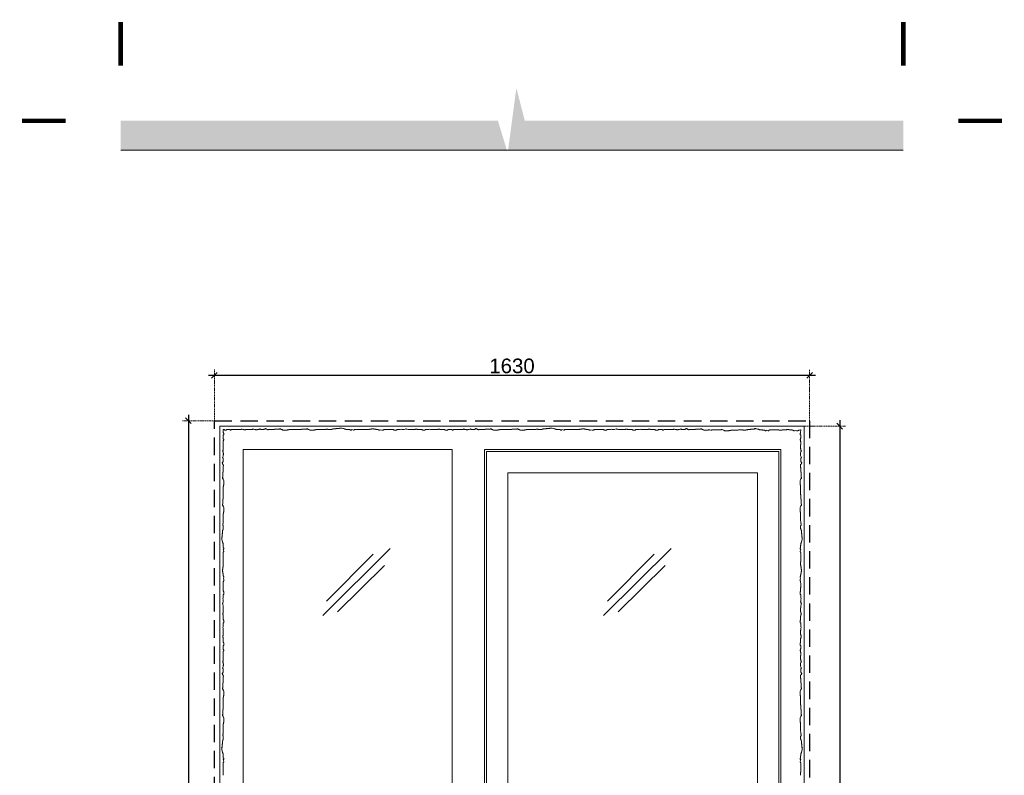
# Model space of a CAD drawing. Header units: millimetres. Extents: x 3652085 to 3778338, y -303702 to -273644.
# Tile 223 of 256: x 3695737 to 3698433, y -285897 to -283829. Entities that reach past the tile are written whole.
import ezdxf

# ---------------------------------------------------------------- set-up
doc = ezdxf.new("R2010")
doc.units = ezdxf.units.MM
doc.header["$PDMODE"] = 34
doc.linetypes.add('HIDDEN2', pattern=[4.7625, 3.175, -1.5875])
for name, color, linetype, lineweight in [('021 Various', 7, 'Continuous', 5), ('DIM-03    (HAUSART)', 111, 'Continuous', 5), ('FLOOR-LAYER (HAUSART)', 252, 'Continuous', 5), ('SLAB    (HAUSART)_Pen_No__2', 8, 'Continuous', 15), ('SYMBOL-DETAIL    (HAUSART)', 2, 'Continuous', 5)]:
    doc.layers.add(name, color=color, linetype=linetype, lineweight=lineweight)
doc.layers.add('RI-PROFILE', color=7, linetype='Continuous')
doc.styles.add('1-20 Eng HA', font='arial.ttf', dxfattribs={"height": 40})
doc.dimstyles.new('1-20 Eng HA', dxfattribs={"dimtxt": 40, "dimasz": 16, "dimexe": 16, "dimexo": 5, "dimgap": 5, "dimtad": 1, "dimdec": 0, "dimlfac": -1, "dimzin": 0, "dimdsep": 46, "dimtxsty": '1-20 Eng HA', "dimblk": 'OBLIQUE', "dimcen": 0.09, "dimdle": 16, "dimclrd": 256, "dimclre": 256, "dimclrt": 256, "dimadec": 0, "dimazin": 0, "dimtfac": 1, "dimtdec": 0, "dimtofl": 0, "dimtmove": 0, "dimatfit": 3, "dimldrblk": 'OBLIQUE', "dimfxl": 1, "dimtolj": 1, "dimtzin": 0, "dimlwe": 0, "dimarcsym": 0})

# ---------------------------------------------------------------- blocks, each defined once
blk = doc.blocks.new('_Oblique')
at = {"color": 0, "linetype": 'ByBlock', "lineweight": -2}
blk.add_line((-0.5, -0.5), (0.5, 0.5), dxfattribs=at)
blk = doc.blocks.new('*D474')
at = {"layer": 'Defpoints', "color": 0, "lineweight": 0, "transparency": 16777216}
for p in [(3696285.6, -284926.4), (3696198.4, -287306.4), (3696299.6, -287306.4)]:
    blk.add_point(p, dxfattribs=at)
at = {"layer": 'DIM-03    (HAUSART)', "linetype": 'HIDDEN2', "lineweight": 0, "transparency": 16777216}
for p, q in [((3696280.6, -284926.4), (3696182.4, -284926.4)), ((3696294.6, -287306.4), (3696182.4, -287306.4))]:
    blk.add_line(p, q, dxfattribs=at)
at = {"layer": 'DIM-03    (HAUSART)', "lineweight": -2, "transparency": 16777216}
blk.add_line((3696198.4, -284910.4), (3696198.4, -287322.4), dxfattribs=at)
at = {"layer": 'DIM-03    (HAUSART)', "lineweight": -2, "transparency": 16777216, "xscale": 16, "yscale": 16, "zscale": 16}
for p, rotation in [((3696198.4, -284926.4), 90), ((3696198.4, -287306.4), 270)]:
    blk.add_blockref('_Oblique', p, dxfattribs=dict(at, rotation=rotation))
at = {"layer": 'DIM-03    (HAUSART)', "lineweight": 0, "transparency": 16777216, "insert": (3696172.9, -286116.4), "char_height": 40, "attachment_point": 5, "rotation": 90, "style": '1-20 Eng HA'}
blk.add_mtext('\\A1;2380', dxfattribs=at)
blk = doc.blocks.new('*D475')
at = {"layer": 'Defpoints', "color": 0, "lineweight": 0, "transparency": 16777216}
for p in [(3697899.6, -284802.1), (3696269.6, -284950.5), (3697899.6, -284971.5)]:
    blk.add_point(p, dxfattribs=at)
at = {"layer": 'DIM-03    (HAUSART)', "linetype": 'HIDDEN2', "lineweight": 0, "transparency": 16777216}
for p, q in [((3696269.6, -284945.5), (3696269.6, -284786.1)), ((3697899.6, -284966.5), (3697899.6, -284786.1))]:
    blk.add_line(p, q, dxfattribs=at)
at = {"layer": 'DIM-03    (HAUSART)', "lineweight": -2, "transparency": 16777216}
blk.add_line((3696253.6, -284802.1), (3697915.6, -284802.1), dxfattribs=at)
at = {"layer": 'DIM-03    (HAUSART)', "lineweight": -2, "transparency": 16777216, "xscale": 16, "yscale": 16, "zscale": 16, "rotation": 180}
blk.add_blockref('_Oblique', (3696269.6, -284802.1), dxfattribs=at)
at = {"layer": 'DIM-03    (HAUSART)', "lineweight": -2, "transparency": 16777216, "xscale": 16, "yscale": 16, "zscale": 16}
blk.add_blockref('_Oblique', (3697899.6, -284802.1), dxfattribs=at)
at = {"layer": 'DIM-03    (HAUSART)', "lineweight": 0, "transparency": 16777216, "insert": (3697084.6, -284776.7), "char_height": 40, "attachment_point": 5, "style": '1-20 Eng HA'}
blk.add_mtext('\\A1;1630', dxfattribs=at)
blk = doc.blocks.new('*D476')
at = {"layer": 'Defpoints', "color": 0, "lineweight": 0, "transparency": 16777216}
for p in [(3697843.7, -284941.4, 14393.7), (3697831.6, -287221.4), (3697982, -287221.4)]:
    blk.add_point(p, dxfattribs=at)
at = {"layer": 'DIM-03    (HAUSART)', "lineweight": -2, "transparency": 16777216}
blk.add_line((3697982, -284925.4), (3697982, -287237.4), dxfattribs=at)
at = {"layer": 'DIM-03    (HAUSART)', "linetype": 'HIDDEN2', "lineweight": 0, "transparency": 16777216}
for p, q in [((3697848.7, -284941.4), (3697998, -284941.4)), ((3697836.6, -287221.4), (3697998, -287221.4))]:
    blk.add_line(p, q, dxfattribs=at)
at = {"layer": 'DIM-03    (HAUSART)', "lineweight": -2, "transparency": 16777216, "xscale": 16, "yscale": 16, "zscale": 16}
for p, rotation in [((3697982, -284941.4), 90), ((3697982, -287221.4), 270)]:
    blk.add_blockref('_Oblique', p, dxfattribs=dict(at, rotation=rotation))
at = {"layer": 'DIM-03    (HAUSART)', "lineweight": 0, "transparency": 16777216, "insert": (3697956.6, -286081.4), "char_height": 40, "attachment_point": 5, "rotation": 90, "style": '1-20 Eng HA'}
blk.add_mtext('\\A1;2280', dxfattribs=at)

msp = doc.modelspace()

# ---------------------------------------------------------------- hatches: boundary and pattern name
at = {"layer": 'SLAB    (HAUSART)_Pen_No__2', "lineweight": 15}
h = msp.add_hatch(dxfattribs=at)
h.set_pattern_fill('AR-CONC', color=0, scale=0.4)
h.set_pattern_definition([(50, (68526.557, -23386.6), (72.8738676, -6.3756342), [7.62, -83.82]), (355, (68526.56, -23386.6), (-14.0973686, 76.4227381), [6.096, -67.0562337]), (100.4514447, (68532.63, -23387.13), (58.7764988, 70.0471008), [6.4760035, -71.2360978]), (46.1842, (68526.56, -23366.28), (108.4316164, -16.8169312), [11.43, -125.73]), (96.6355576, (68535.59, -23367.68), (94.9616536, 98.9704498), [9.7140093, -106.8542433]), (351.184151, (68526.56, -23366.28), (94.9616536, 98.97045), [9.1439868, -100.5838928]), (21, (68536.717, -23371.36), (60.6457565, -40.9060793), [7.62, -83.82]), (326, (68536.72, -23371.36), (24.7208113, 73.6751864), [6.096, -67.056]), (71.451445, (68541.77, -23374.77), (85.3665677, 32.7691076), [6.4760035, -71.235975]), (37.5, (68526.557, -23386.602), (1.2354413, 33.82201555), [0, -66.2432, 0, -68.072, 0, -67.31]), (7.5, (68526.557, -23386.6), (26.727865, 40.07222993), [0, -38.8112, 0, -64.7192, 0, -25.654]), (327.5, (68503.9, -23386.602), (54.23623807, -2.2914976), [0, -25.4, 0, -79.248, 0, -105.156]), (317.5, (68493.74, -23386.6), (59.25167255, 10.1705964), [0, -33.02, 0, -52.6288, 0, -74.676])])
h.paths.add_polyline_path([(3697119.7, -284105.4), (3697096.5, -284015.8), (3697073.8, -284186.4), (3698156.1, -284186.4), (3698156.1, -284105.4)])
h.paths.add_polyline_path([(3697046, -284105.4), (3696013, -284105.4), (3696013, -284186.4), (3697070.6, -284186.4)])

# ---------------------------------------------------------------- linework, layer by layer
at = {"color": 4, "lineweight": 0, "elevation": -199689.4}
for points in [[(3696751.2, -285276.4), (3696566.6, -285460)], [(3697520.2, -285276.4), (3697335.5, -285460)], [(3696704.8, -285292.2), (3696577, -285420.1)], [(3697473.8, -285292.2), (3697345.9, -285420.1)], [(3696735.1, -285322.7), (3696606.5, -285449.8)], [(3697504.1, -285322.7), (3697375.5, -285449.8)]]:
    msp.add_lwpolyline(points, dxfattribs=at)
at = {"layer": '021 Various', "elevation": -810874.6}
for points in [[(3696294.1, -285897.2), (3696294.1, -285888.5), (3696293.3, -285888.5), (3696293.3, -285863.2), (3696294.1, -285863.2), (3696294.1, -285861.6), (3696294.9, -285860.9), (3696295.7, -285860.9), (3696295.7, -285859.3), (3696294.4, -285857.3), (3696294.1, -285853.6), (3696295.7, -285853.7), (3696295.7, -285851.4), (3696294.9, -285850.6), (3696294.9, -285849.8), (3696294.1, -285849), (3696294.1, -285844.3), (3696293.3, -285843.5), (3696293.3, -285838.7), (3696292.5, -285837.9), (3696292.5, -285835.6), (3696291.8, -285834.8), (3696291.8, -285834), (3696291, -285830.8), (3696291, -285830), (3696290.2, -285827.7), (3696290.2, -285825.3), (3696289.6, -285824.5), (3696289.6, -285822.1), (3696289.4, -285822.1), (3696291, -285820.5), (3696291, -285811.8), (3696291.8, -285811.1), (3696291.8, -285803.2), (3696292.5, -285802.4), (3696292.5, -285800), (3696293.3, -285800), (3696293.3, -285798.4), (3696294.1, -285797.6), (3696294.1, -285790.5), (3696293.3, -285789.7), (3696293.3, -285788.9), (3696292.5, -285788.1), (3696292.5, -285784.2), (3696293.3, -285783.4), (3696293.3, -285777.9), (3696294.1, -285776.3), (3696294.1, -285757.7), (3696294.1, -285756.5), (3696294.9, -285756.5), (3696294.9, -285752.6), (3696295.7, -285751.8), (3696295.7, -285739.9), (3696294.9, -285738.3), (3696294.1, -285737.6), (3696294.1, -285736.8), (3696293.3, -285735.2), (3696291.8, -285733.6), (3696291.8, -285731.2), (3696292.5, -285730.4), (3696292.5, -285719.4), (3696292.5, -285717), (3696293.3, -285717), (3696293.3, -285710.4), (3696293.3, -285705.4), (3696294.1, -285704.6), (3696294.1, -285703.3), (3696294.1, -285702.2), (3696294.1, -285701.9), (3696294.1, -285684.7), (3696294.1, -285683.5), (3696294.9, -285683.5), (3696294.9, -285679.5), (3696295.7, -285678.8), (3696295.7, -285666.9), (3696294.9, -285665.3), (3696294.1, -285664.5), (3696294.1, -285663.7), (3696293.3, -285662.2), (3696291.8, -285660.6), (3696291.8, -285658.2), (3696292.5, -285657.4), (3696292.5, -285644), (3696293.3, -285644), (3696293.3, -285632.1), (3696294.1, -285631.3), (3696294.1, -285626.6), (3696294.9, -285626.6), (3696294.9, -285625), (3696294.1, -285625), (3696294.1, -285623.4), (3696291.8, -285621.1), (3696291.8, -285619.5), (3696291, -285619.5), (3696291, -285617.9), (3696292.5, -285617.9), (3696292.5, -285615.5), (3696293.3, -285614.7), (3696293.3, -285606), (3696292.5, -285605.2), (3696292.5, -285604.5), (3696291.8, -285603.7), (3696292.5, -285602.9), (3696292.5, -285602.1), (3696293.3, -285600.5), (3696294.1, -285598.1), (3696294.1, -285596.5), (3696294.9, -285595.8), (3696294.9, -285592.6), (3696294.1, -285591.8), (3696294.1, -285590.2), (3696293.3, -285588.6), (3696292.5, -285587.1), (3696292.5, -285585.5), (3696291.8, -285585.5), (3696292.5, -285584.7), (3696293.3, -285583.9), (3696293.3, -285580), (3696294.1, -285579.2), (3696294.1, -285568.9), (3696293.3, -285568.9), (3696293.3, -285561), (3696294.1, -285560.2), (3696294.1, -285557.8), (3696294.9, -285557), (3696294.9, -285556.2), (3696295.7, -285556.2), (3696295.7, -285554.7), (3696294.9, -285553.9), (3696294.1, -285553.1), (3696294.1, -285550.7), (3696293.3, -285549.9), (3696293.3, -285542.8), (3696294.1, -285542), (3696294.9, -285542), (3696295.7, -285541.2), (3696295.7, -285540.4), (3696295.8, -285540.4), (3696295.7, -285537.3), (3696295.7, -285534.9), (3696294.9, -285534.1), (3696294.9, -285533.3), (3696294.1, -285532.5), (3696294.1, -285523.8), (3696293.3, -285523), (3696293.3, -285519.9), (3696292.5, -285519.1), (3696292.5, -285515.1), (3696293.3, -285514.3), (3696293.3, -285512), (3696294.1, -285511.2), (3696294.1, -285500.9), (3696293.3, -285500.1), (3696293.3, -285494.6), (3696292.5, -285492.2), (3696293.3, -285490.1), (3696293.3, -285481), (3696294.1, -285480.2), (3696294.9, -285480.2), (3696295.7, -285479.4), (3696295.7, -285478.6), (3696295.8, -285478.5), (3696295.7, -285475.4), (3696295.7, -285473.1), (3696294.9, -285472.3), (3696294.9, -285471.5), (3696294.1, -285470.7), (3696294.1, -285462), (3696293.3, -285461.2), (3696293.3, -285458), (3696292.5, -285457.2), (3696292.5, -285453.3), (3696293.3, -285452.5), (3696293.3, -285450.1), (3696294.1, -285449.3), (3696294.1, -285439.1), (3696293.3, -285438.3), (3696293.3, -285432.7), (3696292.5, -285430.4), (3696292.5, -285428), (3696292.1, -285427.2), (3696294.1, -285422.6), (3696293.3, -285421.8), (3696293.3, -285416.3), (3696292.5, -285413.9), (3696293.3, -285411.8), (3696293.3, -285402.6), (3696294.1, -285401.8), (3696294.9, -285401.8), (3696295.7, -285401), (3696295.7, -285400.3), (3696295.8, -285397.1), (3696295.7, -285397.1), (3696295.7, -285394.7), (3696294.9, -285393.9), (3696294.9, -285393.1), (3696294.9, -285393.1), (3696294.1, -285392.4), (3696294.1, -285383.7), (3696293.3, -285382.9), (3696293.3, -285372), (3696294.1, -285368.8), (3696294.1, -285367.2), (3696294.9, -285366.4), (3696294.9, -285365.6), (3696295.7, -285364.8), (3696295.7, -285363.3), (3696295.5, -285360.8), (3696294.8, -285357.3), (3696295.7, -285355.4), (3696295.7, -285353.8), (3696294.9, -285353), (3696294.9, -285351.4), (3696294.1, -285351.4), (3696294.1, -285349), (3696293.3, -285348.2), (3696293.3, -285345.1), (3696292.5, -285344.3), (3696292.5, -285340.3), (3696291.8, -285339.6), (3696291.8, -285334), (3696292.5, -285333.2), (3696292.5, -285327.7), (3696293.3, -285326.9), (3696293.3, -285322.2), (3696294.1, -285321.4), (3696294.1, -285312.7), (3696293.3, -285312.7), (3696293.3, -285287.4), (3696294.1, -285287.4), (3696294.1, -285285.8), (3696294.9, -285285), (3696295.7, -285285), (3696295.7, -285283.4), (3696294.4, -285281.5), (3696294.1, -285277.7), (3696295.7, -285277.9), (3696295.7, -285275.5), (3696294.9, -285274.7), (3696294.9, -285274), (3696294.1, -285273.2), (3696294.1, -285268.4), (3696293.3, -285267.6), (3696293.3, -285262.9), (3696292.5, -285262.1), (3696292.5, -285259.7), (3696291.8, -285258.9), (3696291.8, -285258.1), (3696291, -285255), (3696291, -285254.2), (3696290.2, -285251.8), (3696290.2, -285249.4), (3696289.6, -285248.7), (3696289.6, -285246.3), (3696290.2, -285246.3), (3696290.2, -285245.5), (3696291, -285244.7), (3696291, -285236), (3696291.8, -285235.2), (3696291.8, -285227.3), (3696292.5, -285226.5), (3696292.5, -285224.2), (3696293.3, -285224.2), (3696293.3, -285222.6), (3696294.1, -285221.8), (3696294.1, -285214.7), (3696293.3, -285213.9), (3696293.3, -285213.1), (3696292.5, -285212.3), (3696292.5, -285208.3), (3696293.3, -285207.6), (3696293.3, -285202), (3696294.1, -285200.4), (3696294.1, -285181.9), (3696294.1, -285180.7), (3696294.9, -285180.7), (3696294.9, -285176.7), (3696295.7, -285175.9), (3696295.7, -285164.1), (3696294.9, -285162.5), (3696294.1, -285161.7), (3696294.1, -285160.9), (3696293.3, -285159.3), (3696291.8, -285157.8), (3696291.8, -285155.4), (3696292.5, -285154.6), (3696292.5, -285141.2), (3696293.3, -285141.2), (3696293.3, -285133.8), (3696293.3, -285129.3), (3696294.1, -285128.5), (3696294.1, -285126.6), (3696294.1, -285126), (3696294.1, -285108.1), (3696294.1, -285106.9), (3696294.9, -285106.9), (3696294.9, -285102.9), (3696295.7, -285102.1), (3696295.7, -285090.3), (3696294.9, -285088.7), (3696294.1, -285087.9), (3696294.1, -285087.1), (3696293.3, -285085.5), (3696291.8, -285084), (3696291.8, -285081.6), (3696292.5, -285080.8), (3696292.5, -285070.6), (3696292.5, -285067.4), (3696293.3, -285067.4), (3696293.3, -285055.5), (3696294.1, -285054.7), (3696294.1, -285050), (3696294.9, -285050), (3696294.9, -285048.4), (3696294.1, -285048.4), (3696294.1, -285046.8), (3696291.8, -285044.4), (3696291.8, -285042.9), (3696291, -285042.9), (3696291, -285041.3), (3696292.5, -285041.3), (3696292.5, -285038.9), (3696293.3, -285038.1), (3696293.3, -285029.4), (3696292.5, -285028.6), (3696292.5, -285027.8), (3696291.8, -285027.1), (3696292.5, -285026.3), (3696292.5, -285025.5), (3696293.3, -285023.9), (3696294.1, -285021.5), (3696294.1, -285019.9), (3696294.9, -285019.1), (3696294.9, -285016), (3696294.1, -285015.2), (3696294.1, -285013.6), (3696293.3, -285012), (3696292.5, -285010.5), (3696292.5, -285008.9), (3696291.8, -285008.9), (3696292.5, -285008.1), (3696293.3, -285007.3), (3696293.3, -285003.3), (3696294.1, -285002.5), (3696294.1, -284992.3), (3696293.3, -284992.3), (3696293.3, -284984.4), (3696294.1, -284983.6), (3696294.1, -284981.2), (3696294.9, -284980.4), (3696294.9, -284979.6), (3696295.7, -284979.6), (3696295.7, -284978), (3696294.9, -284977.3), (3696294.1, -284976.5), (3696294.1, -284974.1), (3696293.3, -284973.3), (3696293.3, -284966.2), (3696294.1, -284965.4), (3696294.9, -284965.4), (3696295.7, -284964.6), (3696295.7, -284963.8), (3696295.7, -284961.4), (3696294.9, -284960.7), (3696294.9, -284959.9), (3696294.1, -284959.1), (3696293.9, -284951.9), (3696293.9, -284951), (3696296.1, -284951), (3696296.9, -284951.8), (3696297.7, -284951.8), (3696298.5, -284952.6), (3696300.9, -284952.6), (3696301.7, -284952.6), (3696302.5, -284951.8), (3696302.5, -284951), (3696303.3, -284950.3), (3696306.5, -284950.3)], [(3696304.9, -284950.3), (3696308.7, -284950.3), (3696309.5, -284951), (3696311.9, -284951), (3696312.7, -284951.8), (3696313.5, -284952.6), (3696315.1, -284952.6), (3696315.1, -284951.8), (3696315.9, -284951.8), (3696316.7, -284951), (3696319, -284951), (3696319.8, -284950.3), (3696327.7, -284950.3), (3696327.7, -284951), (3696338, -284951), (3696338.8, -284950.3), (3696342.7, -284950.3), (3696343.5, -284949.5), (3696344.3, -284948.7), (3696344.3, -284949.5), (3696345.9, -284949.5), (3696347.5, -284950.3), (3696349.1, -284951), (3696350.6, -284951), (3696351.4, -284951.8), (3696354.6, -284951.8), (3696355.4, -284951), (3696357, -284951), (3696359.3, -284950.3)], [(3696359.3, -284950.3), (3696359.3, -284950.3), (3696359.3, -284951), (3696369.6, -284951), (3696370.4, -284950.3), (3696374.4, -284950.3), (3696375.1, -284949.5), (3696375.9, -284948.7), (3696375.9, -284949.5), (3696377.5, -284949.5), (3696379.1, -284950.3), (3696380.7, -284951), (3696382.3, -284951), (3696383, -284951.8), (3696386.2, -284951.8), (3696387, -284951), (3696388.6, -284951), (3696391, -284950.3), (3696392.5, -284949.5), (3696393.3, -284949.5), (3696394.1, -284948.7), (3696394.9, -284949.5), (3696395.7, -284949.5), (3696396.5, -284950.3), (3696405.2, -284950.3), (3696406, -284949.5), (3696408.3, -284949.5), (3696408.3, -284947.9), (3696409.9, -284947.9), (3696409.9, -284948.7), (3696411.5, -284948.7), (3696413.9, -284951), (3696415.5, -284951), (3696415.5, -284951.8), (3696417, -284951.8), (3696417, -284951), (3696421.8, -284951), (3696422.6, -284950.3), (3696434.4, -284950.3), (3696434.4, -284949.5), (3696447.9, -284949.5), (3696448.7, -284948.7), (3696451, -284948.7), (3696452.6, -284950.3), (3696454.2, -284951), (3696455, -284951), (3696455.8, -284951.8), (3696457.3, -284952.6), (3696469.2, -284952.6), (3696470, -284951.8), (3696473.9, -284951.8), (3696473.9, -284951), (3696475.2, -284951), (3696493.1, -284951), (3696493.7, -284951), (3696495.6, -284951), (3696496.4, -284950.3), (3696500.8, -284950.3), (3696508.2, -284950.3), (3696508.2, -284949.5), (3696521.7, -284949.5), (3696522.5, -284948.7), (3696524.8, -284948.7), (3696526.4, -284950.3), (3696528, -284951), (3696528.8, -284951), (3696529.6, -284951.8), (3696531.1, -284952.6), (3696543, -284952.6), (3696543.8, -284951.8), (3696547.7, -284951.8), (3696547.7, -284951), (3696549, -284951), (3696567.5, -284951), (3696569.1, -284950.3), (3696574.6, -284950.3), (3696575.4, -284949.5), (3696579.4, -284949.5), (3696580.2, -284950.3), (3696580.9, -284950.3), (3696581.7, -284951), (3696588.8, -284951), (3696589.6, -284950.3), (3696591.2, -284950.3), (3696591.2, -284949.5), (3696593.6, -284949.5), (3696594.4, -284948.7), (3696602.3, -284948.7), (3696603.1, -284947.9), (3696611.8, -284947.9), (3696612.6, -284947.1), (3696613.4, -284947.1), (3696613.4, -284946.5), (3696615.7, -284946.5), (3696616.5, -284947.1), (3696618.9, -284947.1), (3696621.3, -284947.9), (3696622, -284947.9), (3696623, -284948.1), (3696625.2, -284948.7), (3696626, -284948.7), (3696626.8, -284949.5), (3696629.2, -284949.5), (3696629.9, -284950.3), (3696634.7, -284950.3), (3696635.5, -284951), (3696640.2, -284951), (3696641, -284951.8), (3696641.8, -284951.8), (3696642.6, -284952.6), (3696645, -284952.6), (3696644.8, -284951), (3696648.6, -284951.4), (3696650.5, -284952.6), (3696652.1, -284952.6), (3696652.1, -284951.8), (3696652.9, -284951), (3696654.5, -284951), (3696654.5, -284950.3), (3696679.7, -284950.3), (3696679.7, -284951), (3696688.4, -284951), (3696689.2, -284950.3), (3696694, -284950.3), (3696694.8, -284949.5), (3696700.3, -284949.5), (3696701.1, -284948.7), (3696706.6, -284948.7), (3696707.4, -284949.5), (3696711.4, -284949.5), (3696712.2, -284950.3), (3696715.3, -284950.3), (3696716.1, -284951), (3696718.5, -284951), (3696718.5, -284951.8), (3696720.1, -284951.8), (3696720.8, -284952.6), (3696722.4, -284952.6), (3696724.4, -284951.7), (3696727.8, -284952.4), (3696730.3, -284952.6), (3696731.9, -284952.6), (3696732.7, -284951.8), (3696733.5, -284951.8), (3696734.3, -284951), (3696735.9, -284951), (3696739, -284950.3), (3696749.9, -284950.3), (3696750.7, -284951), (3696759.4, -284951), (3696760.2, -284951.8), (3696761, -284951.8), (3696761.8, -284952.6), (3696764.2, -284952.6), (3696767.3, -284952.7), (3696767.3, -284952.6), (3696768.1, -284952.6), (3696768.9, -284951.8), (3696768.9, -284951), (3696769.7, -284950.3), (3696778.8, -284950.3), (3696780.9, -284949.5), (3696783.3, -284950.3), (3696788.9, -284950.3), (3696789.6, -284951), (3696794.2, -284949), (3696795.1, -284949.5), (3696797.4, -284949.5), (3696799.8, -284950.3), (3696805.3, -284950.3), (3696806.1, -284951), (3696816.4, -284951), (3696817.2, -284950.3), (3696819.6, -284950.3), (3696820.4, -284949.5), (3696824.3, -284949.5), (3696825.1, -284950.3), (3696828.3, -284950.3), (3696829.1, -284951), (3696837.8, -284951), (3696838.5, -284951.8), (3696839.3, -284951.8), (3696840.1, -284952.6), (3696842.5, -284952.6), (3696845.6, -284952.7), (3696845.7, -284952.6), (3696846.4, -284952.6), (3696847.2, -284951.8), (3696847.2, -284951), (3696848, -284950.3), (3696857.2, -284950.3), (3696859.3, -284949.5), (3696861.7, -284950.3), (3696867.2, -284950.3), (3696868, -284951), (3696878.3, -284951), (3696879, -284950.3), (3696881.4, -284950.3), (3696882.2, -284949.5), (3696886.2, -284949.5), (3696886.9, -284950.3), (3696890.1, -284950.3), (3696890.9, -284951), (3696899.6, -284951), (3696900.4, -284951.8), (3696901.2, -284951.8), (3696902, -284952.6), (3696907.4, -284952.7), (3696907.5, -284952.6), (3696908.3, -284952.6), (3696909.1, -284951.8), (3696909.1, -284951), (3696909.9, -284950.3), (3696917, -284950.3), (3696917.8, -284951), (3696920.1, -284951), (3696920.9, -284951.8), (3696921.7, -284952.6), (3696923.3, -284952.6), (3696923.3, -284951.8), (3696924.1, -284951.8), (3696924.9, -284951), (3696927.3, -284951), (3696928, -284950.3), (3696935.9, -284950.3), (3696935.9, -284951), (3696946.2, -284951), (3696947, -284950.3), (3696951, -284950.3), (3696951.8, -284949.5), (3696952.5, -284948.7), (3696952.5, -284949.5), (3696954.1, -284949.5), (3696955.7, -284950.3), (3696957.3, -284951), (3696958.9, -284951), (3696959.7, -284951.8), (3696962.8, -284951.8), (3696963.6, -284951), (3696965.2, -284951), (3696967.6, -284950.3), (3696969.1, -284949.5), (3696969.9, -284949.5), (3696970.7, -284948.7), (3696971.5, -284949.5), (3696972.3, -284949.5), (3696973.1, -284950.3), (3696981.8, -284950.3), (3696982.6, -284949.5), (3696985, -284949.5), (3696985, -284947.9), (3696986.5, -284947.9), (3696986.5, -284947.9), (3696986.5, -284948.7), (3696988.1, -284948.7), (3696990.5, -284951), (3696992.1, -284951), (3696992.1, -284951.8), (3696993.6, -284951.8), (3696993.6, -284951), (3696998.4, -284951), (3696999.2, -284950.3), (3697011, -284950.3), (3697011, -284949.5), (3697024.5, -284949.5), (3697025.3, -284948.7), (3697027.6, -284948.7), (3697029.2, -284950.3), (3697030.8, -284951), (3697031.6, -284951), (3697032.4, -284951.8), (3697034, -284952.6), (3697045.8, -284952.6), (3697046.6, -284951.8), (3697050.6, -284951.8), (3697050.6, -284951), (3697051.8, -284951), (3697068.9, -284951), (3697069.2, -284951), (3697070.3, -284951), (3697071.7, -284951), (3697072.5, -284950.3), (3697077.4, -284950.3), (3697084.1, -284950.3), (3697084.1, -284949.5), (3697097.5, -284949.5), (3697098.3, -284948.7), (3697100.7, -284948.7), (3697102.2, -284950.3), (3697103.8, -284951), (3697104.6, -284951), (3697105.4, -284951.8), (3697107, -284952.6), (3697118.8, -284952.6), (3697119.6, -284951.8), (3697123.6, -284951.8), (3697123.6, -284951), (3697124.8, -284951), (3697143.3, -284951), (3697144.9, -284950.3), (3697150.5, -284950.3), (3697151.2, -284949.5), (3697155.2, -284949.5), (3697156, -284950.3), (3697156.8, -284950.3), (3697157.6, -284951), (3697164.7, -284951), (3697165.5, -284950.3), (3697167.1, -284950.3), (3697167.1, -284949.5), (3697169.4, -284949.5), (3697170.2, -284948.7), (3697178.1, -284948.7), (3697178.9, -284947.9), (3697187.6, -284947.9), (3697188.4, -284947.1), (3697189.2, -284947.1), (3697189.2, -284946.5), (3697191.6, -284946.5), (3697192.4, -284947.1), (3697194.7, -284947.1), (3697197.1, -284947.9), (3697197.9, -284947.9), (3697201, -284948.7), (3697201.8, -284948.7), (3697202.6, -284949.5), (3697205, -284949.5), (3697205.8, -284950.3), (3697210.5, -284950.3), (3697211.3, -284951), (3697216.1, -284951), (3697216.9, -284951.8), (3697217.6, -284951.8), (3697218.4, -284952.6), (3697220.8, -284952.6), (3697220.6, -284951), (3697224.4, -284951.4), (3697226.3, -284952.6), (3697227.9, -284952.6), (3697227.9, -284951.8), (3697228.7, -284951), (3697230.3, -284951), (3697230.3, -284950.3), (3697255.6, -284950.3), (3697255.6, -284951), (3697264.3, -284951), (3697265.1, -284950.3), (3697269.8, -284950.3), (3697270.6, -284949.5), (3697276.1, -284949.5), (3697276.9, -284948.7), (3697282.5, -284948.7), (3697283.2, -284949.5), (3697287.2, -284949.5), (3697288, -284950.3), (3697291.1, -284950.3), (3697291.9, -284951), (3697294.3, -284951), (3697294.3, -284951.8), (3697295.9, -284951.8), (3697296.7, -284952.6), (3697298.3, -284952.6), (3697300.2, -284951.7), (3697303.7, -284952.4), (3697306.2, -284952.6), (3697307.7, -284952.6), (3697308.5, -284951.8), (3697309.3, -284951.8), (3697310.1, -284951), (3697311.7, -284951), (3697314.9, -284950.3), (3697325.8, -284950.3), (3697326.6, -284951), (3697335.3, -284951), (3697336, -284951.8), (3697336.8, -284951.8), (3697337.6, -284952.6), (3697340, -284952.6), (3697343.1, -284952.7), (3697343.2, -284952.6), (3697343.9, -284952.6), (3697344.7, -284951.8), (3697344.7, -284951), (3697345.5, -284950.3), (3697354.7, -284950.3), (3697356.8, -284949.5), (3697359.2, -284950.3), (3697364.7, -284950.3), (3697365.5, -284951), (3697370.1, -284949), (3697370.9, -284949.5), (3697373.3, -284949.5), (3697375.6, -284950.3), (3697381.2, -284950.3), (3697382, -284951), (3697392.2, -284951), (3697393, -284950.3), (3697395.4, -284950.3), (3697396.2, -284949.5), (3697400.2, -284949.5), (3697400.9, -284950.3), (3697404.1, -284950.3), (3697404.9, -284951), (3697413.6, -284951), (3697414.4, -284951.8), (3697415.2, -284951.8), (3697416, -284952.6), (3697418.3, -284952.6), (3697421.4, -284952.7), (3697421.5, -284952.6), (3697422.3, -284952.6), (3697423.1, -284951.8), (3697423.1, -284951), (3697423.9, -284950.3), (3697433, -284950.3), (3697435.1, -284949.5), (3697437.5, -284950.3), (3697443, -284950.3), (3697443.8, -284951), (3697454.1, -284951), (3697454.9, -284950.3), (3697457.3, -284950.3), (3697458, -284949.5), (3697462, -284949.5), (3697462.8, -284950.3), (3697465.9, -284950.3), (3697466.7, -284951), (3697475.4, -284951), (3697476.2, -284951.8), (3697477, -284951.8), (3697477.8, -284952.6), (3697480.2, -284952.6), (3697480.2, -284952.7), (3697482.1, -284952.7), (3697483.3, -284952.6), (3697484.1, -284952.6), (3697484.9, -284951.8), (3697484.9, -284951), (3697485.7, -284950.3), (3697492.8, -284950.3), (3697493.6, -284951), (3697496, -284951), (3697496.8, -284951.8), (3697497.6, -284952.6), (3697499.1, -284952.6), (3697499.1, -284951.8), (3697499.9, -284951.8), (3697500.7, -284951), (3697503.1, -284951), (3697503.9, -284950.3), (3697511.8, -284950.3), (3697511.8, -284951), (3697522.1, -284951), (3697522.9, -284950.3), (3697526.8, -284950.3), (3697527.6, -284949.5), (3697528.4, -284948.7), (3697528.4, -284949.5), (3697530, -284949.5), (3697531.5, -284950.3), (3697533.1, -284951), (3697534.7, -284951), (3697535.5, -284951.8), (3697538.7, -284951.8), (3697539.5, -284951), (3697541, -284951), (3697543.4, -284950.3), (3697545, -284949.5), (3697545.8, -284949.5), (3697546.6, -284948.7), (3697547.4, -284949.5), (3697548.1, -284949.5), (3697548.9, -284950.3), (3697557.6, -284950.3), (3697558.4, -284949.5), (3697560.8, -284949.5), (3697560.8, -284947.9), (3697562.4, -284947.9), (3697562.4, -284948.7), (3697564, -284948.7), (3697566.3, -284951), (3697567.9, -284951), (3697567.9, -284951.8), (3697569.5, -284951.8), (3697569.5, -284951), (3697574.2, -284951), (3697575, -284950.3), (3697586.9, -284950.3), (3697586.9, -284949.5), (3697600.3, -284949.5), (3697601.1, -284948.7), (3697603.5, -284948.7), (3697605.1, -284950.3), (3697606.6, -284951), (3697607.4, -284951), (3697608.2, -284951.8), (3697609.8, -284952.6), (3697621.7, -284952.6), (3697622.4, -284951.8), (3697626.4, -284951.8), (3697628.7, -284952.7), (3697631.2, -284952.7), (3697632, -284951.9), (3697643.8, -284951.9), (3697643.8, -284951.1), (3697657.3, -284951.1), (3697658.1, -284950.3), (3697660.4, -284950.3), (3697662, -284951.9), (3697663.6, -284952.7), (3697664.4, -284952.7), (3697665.2, -284953.5), (3697666.8, -284954.3), (3697678.6, -284954.3), (3697679.4, -284953.5), (3697683.4, -284953.5), (3697683.4, -284952.7), (3697684.6, -284952.7), (3697703.1, -284952.7), (3697704.7, -284951.9), (3697710.2, -284951.9), (3697711, -284951.1), (3697715, -284951.1), (3697715.8, -284951.9), (3697716.6, -284951.9), (3697717.3, -284952.7), (3697724.5, -284952.7), (3697725.3, -284951.9), (3697726.8, -284951.9), (3697726.8, -284951.1), (3697729.2, -284951.1), (3697730, -284950.3), (3697737.9, -284950.3), (3697738.7, -284949.5), (3697747.4, -284949.5), (3697748.2, -284948.7), (3697749, -284948.7), (3697749, -284948.2), (3697751.3, -284948.2), (3697752.1, -284948.7), (3697754.5, -284948.7), (3697756.9, -284949.5), (3697757.7, -284949.5), (3697759.7, -284950), (3697760.8, -284950.3), (3697761.6, -284950.3), (3697762.4, -284951.1), (3697764.8, -284951.1), (3697765.6, -284951.9), (3697770.3, -284951.9), (3697771.1, -284952.7), (3697775.8, -284952.7), (3697776.6, -284953.5), (3697777.4, -284953.5), (3697778.2, -284954.3), (3697780.6, -284954.3), (3697780.4, -284952.6), (3697784.2, -284953), (3697786.1, -284954.3), (3697787.7, -284954.3), (3697787.7, -284953.5), (3697788.5, -284952.7), (3697790.1, -284952.7), (3697790.1, -284951.9), (3697815.4, -284951.9), (3697815.4, -284952.7), (3697824.1, -284952.7), (3697824.8, -284951.9), (3697829.6, -284951.9), (3697830.4, -284951.1), (3697835.9, -284951.1), (3697836.7, -284950.3), (3697842.2, -284950.3), (3697843, -284951.1), (3697847, -284951.1), (3697847.8, -284951.9), (3697850.9, -284951.9), (3697851.7, -284952.7), (3697854.1, -284952.7), (3697854.1, -284953.5), (3697855.7, -284953.5), (3697856.5, -284954.3), (3697858, -284954.3), (3697860, -284953.3), (3697863.4, -284954), (3697865.9, -284954.3), (3697867.5, -284954.3), (3697868.3, -284953.5), (3697869.1, -284953.5), (3697869.9, -284952.7), (3697871.5, -284952.7), (3697874.6, -284951.9), (3697875.2, -284951.9), (3697875, -284959.1), (3697874.2, -284959.9), (3697874.2, -284960.7), (3697873.4, -284961.4), (3697873.4, -284963.8), (3697873.4, -284964.6), (3697874.2, -284965.4), (3697875, -284965.4), (3697875.8, -284966.2), (3697875.8, -284973.3), (3697875, -284974.1), (3697875, -284976.5), (3697874.2, -284977.3), (3697873.4, -284978), (3697873.4, -284979.6), (3697874.2, -284979.6), (3697874.2, -284980.4), (3697875, -284981.2), (3697875, -284983.6), (3697875.8, -284984.4), (3697875.8, -284992.3), (3697875, -284992.3), (3697875, -285002.5), (3697875.8, -285003.3), (3697875.8, -285007.3), (3697876.6, -285008.1), (3697877.4, -285008.9), (3697876.6, -285008.9), (3697876.6, -285010.5), (3697875.8, -285012), (3697875, -285013.6), (3697875, -285015.2), (3697874.2, -285016), (3697874.2, -285019.1), (3697875, -285019.9), (3697875, -285021.5), (3697875.8, -285023.9), (3697876.6, -285025.5), (3697876.6, -285026.3), (3697877.4, -285027.1), (3697876.6, -285027.8), (3697876.6, -285028.6), (3697875.8, -285029.4), (3697875.8, -285038.1), (3697876.6, -285038.9), (3697876.6, -285041.3), (3697878.2, -285041.3), (3697878.2, -285042.9), (3697877.4, -285042.9), (3697877.4, -285044.4), (3697875, -285046.8), (3697875, -285048.4), (3697874.2, -285048.4), (3697874.2, -285050), (3697875, -285050), (3697875, -285054.7), (3697875.8, -285055.5), (3697875.8, -285067.4), (3697876.6, -285067.4), (3697876.6, -285070.6), (3697876.6, -285080.8), (3697877.4, -285081.6), (3697877.4, -285084), (3697875.8, -285085.5), (3697875, -285087.1), (3697875, -285087.9), (3697874.2, -285088.7), (3697873.4, -285090.3), (3697873.4, -285102.1), (3697874.2, -285102.9), (3697874.2, -285106.9), (3697875, -285106.9), (3697875, -285108.1), (3697875, -285126), (3697875, -285126.6), (3697875, -285128.5), (3697875.8, -285129.3), (3697875.8, -285133.8), (3697875.8, -285141.2), (3697876.6, -285141.2), (3697876.6, -285154.6), (3697877.4, -285155.4), (3697877.4, -285157.8), (3697875.8, -285159.3), (3697875, -285160.9), (3697875, -285161.7), (3697874.2, -285162.5), (3697873.4, -285164.1), (3697873.4, -285175.9), (3697874.2, -285176.7), (3697874.2, -285180.7), (3697875, -285180.7), (3697875, -285181.9), (3697875, -285200.4), (3697875.8, -285202), (3697875.8, -285207.6), (3697876.6, -285208.3), (3697876.6, -285212.3), (3697875.8, -285213.1), (3697875.8, -285213.9), (3697875, -285214.7), (3697875, -285221.8), (3697875.8, -285222.6), (3697875.8, -285224.2), (3697876.6, -285224.2), (3697876.6, -285226.5), (3697877.4, -285227.3), (3697877.4, -285235.2), (3697878.2, -285236), (3697878.2, -285244.7), (3697879, -285245.5), (3697879, -285246.3), (3697879.5, -285246.3), (3697879.5, -285248.7), (3697879, -285249.4), (3697879, -285251.8), (3697878.2, -285254.2), (3697878.2, -285255), (3697877.4, -285258.1), (3697877.4, -285258.9), (3697876.6, -285259.7), (3697876.6, -285262.1), (3697875.8, -285262.9), (3697875.8, -285267.6), (3697875, -285268.4), (3697875, -285273.2), (3697874.2, -285274), (3697874.2, -285274.7), (3697873.4, -285275.5), (3697873.4, -285277.9), (3697875.1, -285277.7), (3697874.7, -285281.5), (3697873.4, -285283.4), (3697873.4, -285285), (3697874.2, -285285), (3697875, -285285.8), (3697875, -285287.4), (3697875.8, -285287.4), (3697875.8, -285312.7), (3697875, -285312.7), (3697875, -285321.4), (3697875.8, -285322.2), (3697875.8, -285326.9), (3697876.6, -285327.7), (3697876.6, -285333.2), (3697877.4, -285334), (3697877.4, -285339.6), (3697876.6, -285340.3), (3697876.6, -285344.3), (3697875.8, -285345.1), (3697875.8, -285348.2), (3697875, -285349), (3697875, -285351.4), (3697874.2, -285351.4), (3697874.2, -285353), (3697873.4, -285353.8), (3697873.4, -285355.4), (3697874.4, -285357.3), (3697873.7, -285360.8), (3697873.4, -285363.3), (3697873.4, -285364.8), (3697874.2, -285365.6), (3697874.2, -285366.4), (3697875, -285367.2), (3697875, -285368.8), (3697875.8, -285372), (3697875.8, -285382.9), (3697875, -285383.7), (3697875, -285392.4), (3697874.3, -285393.1), (3697874.2, -285393.1), (3697874.2, -285393.9), (3697873.4, -285394.7), (3697873.4, -285397.1), (3697873.4, -285397.1), (3697873.4, -285400.3), (3697873.4, -285401), (3697874.2, -285401.8), (3697875, -285401.8), (3697875.8, -285402.6), (3697875.8, -285411.8), (3697876.6, -285413.9), (3697875.8, -285416.3), (3697875.8, -285421.8), (3697875, -285422.6), (3697877, -285427.2), (3697876.6, -285428), (3697876.6, -285430.4), (3697875.8, -285432.7), (3697875.8, -285438.3), (3697875, -285439.1), (3697875, -285449.3), (3697875.8, -285450.1), (3697875.8, -285452.5), (3697876.6, -285453.3), (3697876.6, -285457.2), (3697875.8, -285458), (3697875.8, -285461.2), (3697875, -285462), (3697875, -285470.7), (3697874.2, -285471.5), (3697874.2, -285472.3), (3697873.4, -285473.1), (3697873.4, -285475.4), (3697873.4, -285478.5), (3697873.4, -285478.6), (3697873.4, -285479.4), (3697874.2, -285480.2), (3697875, -285480.2), (3697875.8, -285481), (3697875.8, -285490.1), (3697876.6, -285492.2), (3697875.8, -285494.6), (3697875.8, -285500.1), (3697875, -285500.9), (3697875, -285511.2), (3697875.8, -285512), (3697875.8, -285514.3), (3697876.6, -285515.1), (3697876.6, -285519.1), (3697875.8, -285519.9), (3697875.8, -285523), (3697875, -285523.8), (3697875, -285532.5), (3697874.2, -285533.3), (3697874.2, -285534.1), (3697873.4, -285534.9), (3697873.4, -285537.3), (3697873.4, -285540.4), (3697873.4, -285540.4), (3697873.4, -285541.2), (3697874.2, -285542), (3697875, -285542), (3697875.8, -285542.8), (3697875.8, -285549.9), (3697875, -285550.7), (3697875, -285553.1), (3697874.2, -285553.9), (3697873.4, -285554.7), (3697873.4, -285556.2), (3697874.2, -285556.2), (3697874.2, -285557), (3697875, -285557.8), (3697875, -285560.2), (3697875.8, -285561), (3697875.8, -285568.9), (3697875, -285568.9), (3697875, -285579.2), (3697875.8, -285580), (3697875.8, -285583.9), (3697876.6, -285584.7), (3697877.4, -285585.5), (3697876.6, -285585.5), (3697876.6, -285587.1), (3697875.8, -285588.6), (3697875, -285590.2), (3697875, -285591.8), (3697874.2, -285592.6), (3697874.2, -285595.8), (3697875, -285596.5), (3697875, -285598.1), (3697875.8, -285600.5), (3697876.6, -285602.1), (3697876.6, -285602.9), (3697877.4, -285603.7), (3697876.6, -285604.5), (3697876.6, -285605.2), (3697875.8, -285606), (3697875.8, -285614.7), (3697876.6, -285615.5), (3697876.6, -285617.9), (3697878.2, -285617.9), (3697878.2, -285619.5), (3697877.4, -285619.5), (3697877.4, -285621.1), (3697875, -285623.4), (3697875, -285625), (3697874.2, -285625), (3697874.2, -285626.6), (3697875, -285626.6), (3697875, -285631.3), (3697875.8, -285632.1), (3697875.8, -285644), (3697876.6, -285644), (3697876.6, -285657.4), (3697877.4, -285658.2), (3697877.4, -285660.6), (3697875.8, -285662.2), (3697875, -285663.7), (3697875, -285664.5), (3697874.2, -285665.3), (3697873.4, -285666.9), (3697873.4, -285678.8), (3697874.2, -285679.5), (3697874.2, -285683.5), (3697875, -285683.5), (3697875, -285684.7), (3697875, -285701.9), (3697875, -285702.2), (3697875, -285703.3), (3697875, -285704.6), (3697875.8, -285705.4), (3697875.8, -285710.4), (3697875.8, -285717), (3697876.6, -285717), (3697876.6, -285719.4), (3697876.6, -285730.4), (3697877.4, -285731.2), (3697877.4, -285733.6), (3697875.8, -285735.2), (3697875, -285736.8), (3697875, -285737.6), (3697874.2, -285738.3), (3697873.4, -285739.9), (3697873.4, -285751.8), (3697874.2, -285752.6), (3697874.2, -285756.5), (3697875, -285756.5), (3697875, -285757.7), (3697875, -285776.3), (3697875.8, -285777.9), (3697875.8, -285783.4), (3697876.6, -285784.2), (3697876.6, -285788.1), (3697875.8, -285788.9), (3697875.8, -285789.7), (3697875, -285790.5), (3697875, -285797.6), (3697875.8, -285798.4), (3697875.8, -285800), (3697876.6, -285800), (3697876.6, -285802.4), (3697877.4, -285803.2), (3697877.4, -285811.1), (3697878.2, -285811.8), (3697878.2, -285820.5), (3697879.8, -285822.1), (3697879.5, -285822.1), (3697879.5, -285824.5), (3697879, -285825.3), (3697879, -285827.7), (3697878.2, -285830), (3697878.2, -285830.8), (3697877.4, -285834), (3697877.4, -285834.8), (3697876.6, -285835.6), (3697876.6, -285837.9), (3697875.8, -285838.7), (3697875.8, -285843.5), (3697875, -285844.3), (3697875, -285849), (3697874.2, -285849.8), (3697874.2, -285850.6), (3697873.4, -285851.4), (3697873.4, -285853.7), (3697875.1, -285853.6), (3697874.7, -285857.3), (3697873.4, -285859.3), (3697873.4, -285860.9), (3697874.2, -285860.9), (3697875, -285861.6), (3697875, -285863.2), (3697875.8, -285863.2), (3697875.8, -285888.5), (3697875, -285888.5), (3697875, -285897.2)]]:
    msp.add_lwpolyline(points, dxfattribs=at)
at = {"layer": 'DIM-03    (HAUSART)', "color": 0, "lineweight": 0}
msp.add_line((3696284.9, -284186.4, -180000), (3696339.3, -284186.4, -180000), dxfattribs=at)
at = {"layer": 'FLOOR-LAYER (HAUSART)', "linetype": 'HIDDEN2', "lineweight": 30, "ltscale": 15, "elevation": -180000}
msp.add_lwpolyline([(3696269.6, -284926.4), (3697899.6, -284926.4), (3697899.6, -287306.4), (3696269.6, -287306.4)], close=True, dxfattribs=at)
at = {"layer": 'RI-PROFILE', "lineweight": 0}
for points, elevation in [([(3697884.6, -284941.4), (3696284.6, -284941.4), (3696284.6, -287221.4), (3697884.6, -287221.4)], -180000), ([(3697009.6, -285005.4), (3697820.6, -285005.4), (3697820.6, -287145.6), (3697009.6, -287145.6)], 142634.1), ([(3697815.6, -287142.4), (3697014.6, -287142.4), (3697014.6, -285010.4), (3697815.6, -285010.4)], 142634.1), ([(3697073.6, -285069.4), (3697756.6, -285069.4), (3697756.6, -287083.4), (3697073.6, -287083.4)], 142634.1)]:
    msp.add_lwpolyline(points, close=True, dxfattribs=dict(at, elevation=elevation))
for points, elevation in [([(3696920.6, -285005.4), (3696348.6, -285005.4)], -165606.3), ([(3696348.6, -285005.4), (3696348.6, -287147.4)], -180000), ([(3696920.6, -285005.4), (3696920.6, -287147.4)], -180000), ([(3697820.6, -285005.4), (3697009.6, -285005.4)], -165606.3)]:
    msp.add_lwpolyline(points, dxfattribs=dict(at, elevation=elevation))
at = {"layer": 'SLAB    (HAUSART)_Pen_No__2', "color": 0, "lineweight": 15, "elevation": -180000}
msp.add_lwpolyline([(3698156.1, -284186.4), (3696013, -284186.4)], dxfattribs=at)
at = {"layer": 'SYMBOL-DETAIL    (HAUSART)', "color": 171, "ltscale": 0.5, "elevation": -180000}
for points in [[(3696013, -287839.8, 12, 12, 0), (3696013, -287959.5, 0, 0, 0), (3696013, -285860.3, 0, 0, 0), (3695924.7, -285833.5, 0, 0, 0), (3696101.4, -285809.9, 0, 0, 0), (3696013, -285786.6, 0, 0, 0), (3696013, -283834.8, 12, 12, 0), (3696013, -283954.5, 0, 0, 0)], [(3698156.1, -287839.8, 12, 12, 0), (3698156.1, -287959.5, 0, 0, 0), (3698156.1, -285860.3, 0, 0, 0), (3698067.7, -285833.5, 0, 0, 0), (3698244.5, -285809.9, 0, 0, 0), (3698156.1, -285786.6, 0, 0, 0), (3698156.1, -283834.8, 12, 12, 0), (3698156.1, -283954.5, 0, 0, 0)], [(3695742.5, -284105.4, 12, 12, 0), (3695862.2, -284105.4, 0, 0, 0), (3697046, -284105.4, 0, 0, 0), (3697072.8, -284193.7, 0, 0, 0), (3697096.4, -284017, 0, 0, 0), (3697119.7, -284105.4, 0, 0, 0), (3698307, -284105.4, 12, 12, 0), (3698426.7, -284105.4, 0, 0, 0)]]:
    msp.add_lwpolyline(points, format="xyseb", dxfattribs=at)

# ---------------------------------------------------------------- dimensions: what is measured, and where the dimension line sits
at = {"layer": 'DIM-03    (HAUSART)', "lineweight": 0}
dim = msp.add_linear_dim(base=(3697899.6, -284802.1, -180000), p1=(3696269.6, -284950.5, -180000), p2=(3697899.6, -284971.5, -180000), dimstyle='1-20 Eng HA', dxfattribs=at)
dim.commit()
dim.dimension.update_dxf_attribs({"geometry": '*D475', "text_midpoint": (3697084.6, -284776.7, -180000)})
dim = msp.add_linear_dim(base=(3696198.4, -287306.4, -180000), p1=(3696285.6, -284926.4, -180000), p2=(3696299.6, -287306.4, -180000), angle=90, dimstyle='1-20 Eng HA', dxfattribs=at)
dim.commit()
dim.dimension.update_dxf_attribs({"geometry": '*D474', "text_midpoint": (3696172.9, -286116.4, -180000)})
dim = msp.add_linear_dim(base=(3697982, -287221.4, -180000), p1=(3697843.7, -284941.4, -165606.3), p2=(3697831.6, -287221.4, -180000), angle=90, dimstyle='1-20 Eng HA', override={"dimtmove": 1}, dxfattribs=at)
dim.commit()
dim.dimension.update_dxf_attribs({"geometry": '*D476', "text_midpoint": (3697956.6, -286081.4, -180000)})

doc.saveas('drawing.dxf')
